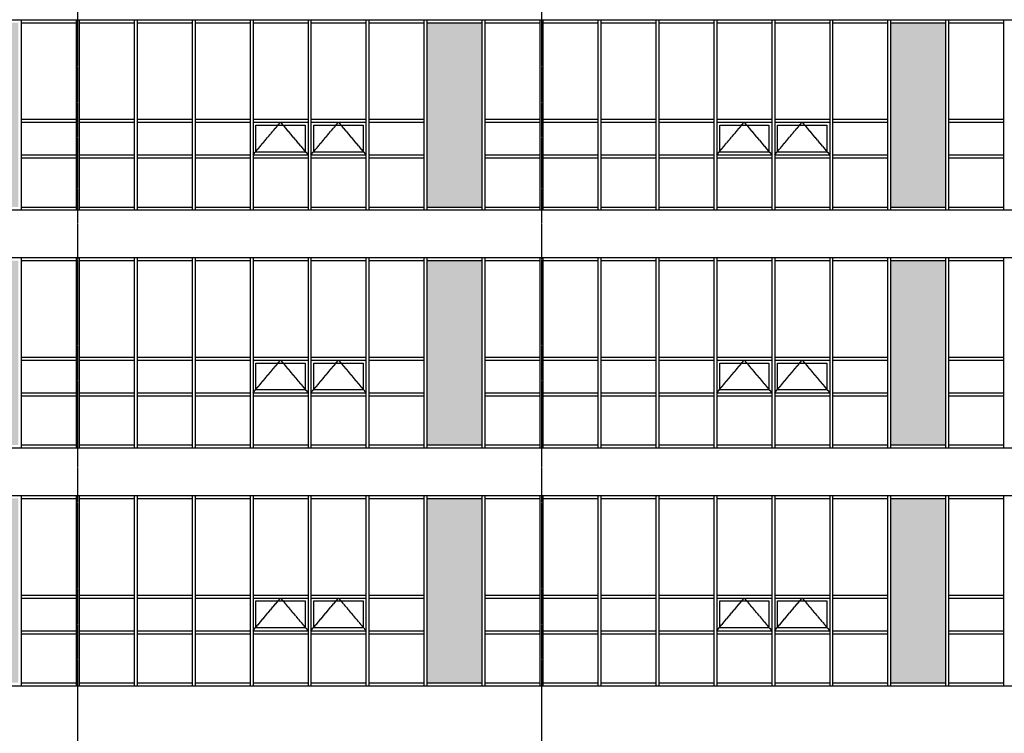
# Model space of a CAD drawing. Header units: millimetres. Extents: x 3445018 to 4174071, y -6064565 to -5122887.
# Tile 130 of 192: x 3694334 to 3710897, y -5329239 to -5317239. Entities that reach past the tile are written whole.
import ezdxf

# ---------------------------------------------------------------- set-up
doc = ezdxf.new("R2010")
doc.units = ezdxf.units.MM
doc.header["$MEASUREMENT"] = 0
doc.linetypes.add('CEN', pattern=[66, 60, -2, 2, -2])
for name, color, linetype in [('CEN', 13, 'CEN'), ('FI', 6, 'CONTINUOUS'), ('SO-252', 252, 'CONTINUOUS'), ('WIN1', 4, 'CONTINUOUS'), ('WIN2', 9, 'CONTINUOUS')]:
    doc.layers.add(name, color=color, linetype=linetype)

msp = doc.modelspace()

# ---------------------------------------------------------------- hatches: boundary and pattern name
at = {"layer": 'SO-252', "ltscale": 200}
h = msp.add_hatch(color=256, dxfattribs=at)
h.dxf.hatch_style = 1
h.paths.add_polyline_path([(3686509.092, -5317289.461), (3685484.092, -5317289.461), (3685484.092, -5320389.461), (3686509.092, -5320389.461)])
h.paths.add_polyline_path([(3694309.092, -5317289.461), (3693384.092, -5317289.461), (3693384.092, -5320389.461), (3694309.092, -5320389.461)])
h.paths.add_polyline_path([(3702109.092, -5317289.461), (3701184.092, -5317289.461), (3701184.092, -5320389.461), (3702109.092, -5320389.461)])
h.paths.add_polyline_path([(3709909.092, -5317289.461), (3708984.092, -5317289.461), (3708984.092, -5320389.461), (3709909.092, -5320389.461)])
h.paths.add_polyline_path([(3717709.092, -5317289.461), (3716784.092, -5317289.461), (3716784.092, -5320389.461), (3717709.092, -5320389.461)])
h = msp.add_hatch(color=256, dxfattribs=at)
h.dxf.hatch_style = 1
h.paths.add_polyline_path([(3686509.092, -5321289.461), (3685484.092, -5321289.461), (3685484.092, -5324389.461), (3686509.092, -5324389.461)])
h.paths.add_polyline_path([(3694309.092, -5321289.461), (3693384.092, -5321289.461), (3693384.092, -5324389.461), (3694309.092, -5324389.461)])
h.paths.add_polyline_path([(3702109.092, -5321289.461), (3701184.092, -5321289.461), (3701184.092, -5324389.461), (3702109.092, -5324389.461)])
h.paths.add_polyline_path([(3709909.092, -5321289.461), (3708984.092, -5321289.461), (3708984.092, -5324389.461), (3709909.092, -5324389.461)])
h.paths.add_polyline_path([(3717709.092, -5321289.461), (3716784.092, -5321289.461), (3716784.092, -5324389.461), (3717709.092, -5324389.461)])
h = msp.add_hatch(color=256, dxfattribs=at)
h.dxf.hatch_style = 1
h.paths.add_polyline_path([(3686509.092, -5325289.461), (3685484.092, -5325289.461), (3685484.092, -5328389.461), (3686509.092, -5328389.461)])
h.paths.add_polyline_path([(3694309.092, -5325289.461), (3693384.092, -5325289.461), (3693384.092, -5328389.461), (3694309.092, -5328389.461)])
h.paths.add_polyline_path([(3702109.092, -5325289.461), (3701184.092, -5325289.461), (3701184.092, -5328389.461), (3702109.092, -5328389.461)])
h.paths.add_polyline_path([(3709909.092, -5325289.461), (3708984.092, -5325289.461), (3708984.092, -5328389.461), (3709909.092, -5328389.461)])
h.paths.add_polyline_path([(3717709.092, -5325289.461), (3716784.092, -5325289.461), (3716784.092, -5328389.461), (3717709.092, -5328389.461)])

# ---------------------------------------------------------------- linework, layer by layer
at = {"layer": 'CEN'}
for p, q in [((3695309.092, -5293351.227), (3695309.092, -5349326.705)), ((3703109.092, -5293351.227), (3703109.092, -5349326.705)), ((3681101.324, -5320439.461), (3725809.092, -5320439.461)), ((3681101.324, -5324439.461), (3725809.092, -5324439.461)), ((3681101.324, -5328439.461), (3725809.092, -5328439.461))]:
    msp.add_line(p, q, dxfattribs=at)
for points in [[(3698259.092, -5319514.461), (3698721.592, -5318964.461), (3699184.092, -5319514.461)], [(3699234.092, -5319514.461), (3699696.592, -5318964.461), (3700159.092, -5319514.461)], [(3706059.092, -5319514.461), (3706521.592, -5318964.461), (3706984.092, -5319514.461)], [(3707034.092, -5319514.461), (3707496.592, -5318964.461), (3707959.092, -5319514.461)], [(3698259.092, -5323514.461), (3698721.592, -5322964.461), (3699184.092, -5323514.461)], [(3699234.092, -5323514.461), (3699696.592, -5322964.461), (3700159.092, -5323514.461)], [(3706059.092, -5323514.461), (3706521.592, -5322964.461), (3706984.092, -5323514.461)], [(3707034.092, -5323514.461), (3707496.592, -5322964.461), (3707959.092, -5323514.461)], [(3698259.092, -5327514.461), (3698721.592, -5326964.461), (3699184.092, -5327514.461)], [(3699234.092, -5327514.461), (3699696.592, -5326964.461), (3700159.092, -5327514.461)], [(3706059.092, -5327514.461), (3706521.592, -5326964.461), (3706984.092, -5327514.461)], [(3707034.092, -5327514.461), (3707496.592, -5326964.461), (3707959.092, -5327514.461)]]:
    msp.add_lwpolyline(points, dxfattribs=at)
at = {"layer": 'FI', "ltscale": 200}
for p, q in [((3685334.092, -5320439.461), (3720884.092, -5320439.461)), ((3685334.092, -5321239.461), (3720884.092, -5321239.461)), ((3685334.092, -5324439.461), (3720884.092, -5324439.461)), ((3685334.092, -5325239.461), (3720884.092, -5325239.461)), ((3685334.092, -5328439.461), (3720884.092, -5328439.461))]:
    msp.add_line(p, q, dxfattribs=at)
at = {"layer": 'WIN1', "ltscale": 200}
for p, q in [((3685434.092, -5317239.461), (3720784.092, -5317239.461)), ((3694359.092, -5317239.461), (3694359.092, -5320439.461)), ((3694359.092, -5317289.461), (3695284.092, -5317289.461)), ((3695284.092, -5317239.461), (3695284.092, -5320439.461)), ((3695334.092, -5317239.461), (3695334.092, -5320439.461)), ((3695334.092, -5317289.461), (3696259.092, -5317289.461)), ((3696259.092, -5317239.461), (3696259.092, -5320439.461)), ((3696309.092, -5317239.461), (3696309.092, -5320439.461)), ((3696309.092, -5317289.461), (3697234.092, -5317289.461)), ((3697234.092, -5317239.461), (3697234.092, -5320439.461)), ((3697284.092, -5317239.461), (3697284.092, -5320439.461)), ((3697284.092, -5317289.461), (3698209.092, -5317289.461)), ((3698209.092, -5317239.461), (3698209.092, -5320439.461)), ((3698259.092, -5317239.461), (3698259.092, -5320439.461)), ((3698259.092, -5317289.461), (3699184.092, -5317289.461)), ((3699184.092, -5317239.461), (3699184.092, -5320439.461)), ((3699234.092, -5317239.461), (3699234.092, -5320439.461)), ((3699234.092, -5317289.461), (3700159.092, -5317289.461)), ((3700159.092, -5317239.461), (3700159.092, -5320439.461)), ((3700209.092, -5317239.461), (3700209.092, -5320439.461)), ((3700209.092, -5317289.461), (3701134.092, -5317289.461)), ((3701134.092, -5317239.461), (3701134.092, -5320439.461)), ((3701184.092, -5317239.461), (3701184.092, -5320439.461)), ((3701184.092, -5317289.461), (3702109.092, -5317289.461)), ((3702109.092, -5317239.461), (3702109.092, -5320439.461)), ((3702159.092, -5317239.461), (3702159.092, -5320439.461)), ((3702159.092, -5317289.461), (3703084.092, -5317289.461)), ((3703084.092, -5317239.461), (3703084.092, -5320439.461)), ((3703134.092, -5317239.461), (3703134.092, -5320439.461)), ((3703134.092, -5317289.461), (3704059.092, -5317289.461)), ((3704059.092, -5317239.461), (3704059.092, -5320439.461)), ((3704109.092, -5317239.461), (3704109.092, -5320439.461)), ((3704109.092, -5317289.461), (3705034.092, -5317289.461)), ((3705034.092, -5317239.461), (3705034.092, -5320439.461)), ((3705084.092, -5317239.461), (3705084.092, -5320439.461)), ((3705084.092, -5317289.461), (3706009.092, -5317289.461)), ((3706009.092, -5317239.461), (3706009.092, -5320439.461)), ((3706059.092, -5317239.461), (3706059.092, -5320439.461)), ((3706059.092, -5317289.461), (3706984.092, -5317289.461)), ((3706984.092, -5317239.461), (3706984.092, -5320439.461)), ((3707034.092, -5317239.461), (3707034.092, -5320439.461)), ((3707034.092, -5317289.461), (3707959.092, -5317289.461)), ((3707959.092, -5317239.461), (3707959.092, -5320439.461)), ((3708009.092, -5317239.461), (3708009.092, -5320439.461)), ((3708009.092, -5317289.461), (3708934.092, -5317289.461)), ((3708934.092, -5317239.461), (3708934.092, -5320439.461)), ((3708984.092, -5317239.461), (3708984.092, -5320439.461)), ((3708984.092, -5317289.461), (3709909.092, -5317289.461)), ((3709909.092, -5317239.461), (3709909.092, -5320439.461)), ((3709959.092, -5317239.461), (3709959.092, -5320439.461)), ((3709959.092, -5317289.461), (3710884.092, -5317289.461)), ((3710884.092, -5317239.461), (3710884.092, -5320439.461)), ((3694359.092, -5318914.461), (3695284.092, -5318914.461)), ((3694359.092, -5318964.461), (3695284.092, -5318964.461)), ((3695334.092, -5318914.461), (3696259.092, -5318914.461)), ((3695334.092, -5318964.461), (3696259.092, -5318964.461)), ((3696309.092, -5318914.461), (3697234.092, -5318914.461)), ((3696309.092, -5318964.461), (3697234.092, -5318964.461)), ((3697284.092, -5318914.461), (3698209.092, -5318914.461)), ((3697284.092, -5318964.461), (3698209.092, -5318964.461)), ((3698259.092, -5318914.461), (3699184.092, -5318914.461)), ((3698259.092, -5318964.461), (3699184.092, -5318964.461)), ((3699234.092, -5318914.461), (3700159.092, -5318914.461)), ((3699234.092, -5318964.461), (3700159.092, -5318964.461)), ((3700209.092, -5318914.461), (3701134.092, -5318914.461)), ((3700209.092, -5318964.461), (3701134.092, -5318964.461)), ((3702159.092, -5318914.461), (3703084.092, -5318914.461)), ((3702159.092, -5318964.461), (3703084.092, -5318964.461)), ((3703134.092, -5318914.461), (3704059.092, -5318914.461)), ((3703134.092, -5318964.461), (3704059.092, -5318964.461)), ((3704109.092, -5318914.461), (3705034.092, -5318914.461)), ((3704109.092, -5318964.461), (3705034.092, -5318964.461)), ((3705084.092, -5318914.461), (3706009.092, -5318914.461)), ((3705084.092, -5318964.461), (3706009.092, -5318964.461)), ((3706059.092, -5318914.461), (3706984.092, -5318914.461)), ((3706059.092, -5318964.461), (3706984.092, -5318964.461)), ((3707034.092, -5318914.461), (3707959.092, -5318914.461)), ((3707034.092, -5318964.461), (3707959.092, -5318964.461)), ((3708009.092, -5318914.461), (3708934.092, -5318914.461)), ((3708009.092, -5318964.461), (3708934.092, -5318964.461)), ((3709959.092, -5318914.461), (3710884.092, -5318914.461)), ((3709959.092, -5318964.461), (3710884.092, -5318964.461)), ((3694359.092, -5319514.461), (3695284.092, -5319514.461)), ((3695334.092, -5319514.461), (3696259.092, -5319514.461)), ((3696309.092, -5319514.461), (3697234.092, -5319514.461)), ((3697284.092, -5319514.461), (3698209.092, -5319514.461)), ((3698259.092, -5319514.461), (3699184.092, -5319514.461)), ((3699234.092, -5319514.461), (3700159.092, -5319514.461)), ((3700209.092, -5319514.461), (3701134.092, -5319514.461)), ((3702159.092, -5319514.461), (3703084.092, -5319514.461)), ((3703134.092, -5319514.461), (3704059.092, -5319514.461)), ((3704109.092, -5319514.461), (3705034.092, -5319514.461)), ((3705084.092, -5319514.461), (3706009.092, -5319514.461)), ((3706059.092, -5319514.461), (3706984.092, -5319514.461)), ((3707034.092, -5319514.461), (3707959.092, -5319514.461)), ((3708009.092, -5319514.461), (3708934.092, -5319514.461)), ((3709959.092, -5319514.461), (3710884.092, -5319514.461)), ((3694359.092, -5319564.461), (3695284.092, -5319564.461)), ((3695334.092, -5319564.461), (3696259.092, -5319564.461)), ((3696309.092, -5319564.461), (3697234.092, -5319564.461)), ((3697284.092, -5319564.461), (3698209.092, -5319564.461)), ((3698259.092, -5319564.461), (3699184.092, -5319564.461)), ((3699234.092, -5319564.461), (3700159.092, -5319564.461)), ((3700209.092, -5319564.461), (3701134.092, -5319564.461)), ((3702159.092, -5319564.461), (3703084.092, -5319564.461)), ((3703134.092, -5319564.461), (3704059.092, -5319564.461)), ((3704109.092, -5319564.461), (3705034.092, -5319564.461)), ((3705084.092, -5319564.461), (3706009.092, -5319564.461)), ((3706059.092, -5319564.461), (3706984.092, -5319564.461)), ((3707034.092, -5319564.461), (3707959.092, -5319564.461)), ((3708009.092, -5319564.461), (3708934.092, -5319564.461)), ((3709959.092, -5319564.461), (3710884.092, -5319564.461)), ((3685434.092, -5320439.461), (3720784.092, -5320439.461)), ((3694359.092, -5320389.461), (3695284.092, -5320389.461)), ((3695334.092, -5320389.461), (3696259.092, -5320389.461)), ((3696309.092, -5320389.461), (3697234.092, -5320389.461)), ((3697284.092, -5320389.461), (3698209.092, -5320389.461)), ((3698259.092, -5320389.461), (3699184.092, -5320389.461)), ((3699234.092, -5320389.461), (3700159.092, -5320389.461)), ((3700209.092, -5320389.461), (3701134.092, -5320389.461)), ((3701184.092, -5320389.461), (3702109.092, -5320389.461)), ((3702159.092, -5320389.461), (3703084.092, -5320389.461)), ((3703134.092, -5320389.461), (3704059.092, -5320389.461)), ((3704109.092, -5320389.461), (3705034.092, -5320389.461)), ((3705084.092, -5320389.461), (3706009.092, -5320389.461)), ((3706059.092, -5320389.461), (3706984.092, -5320389.461)), ((3707034.092, -5320389.461), (3707959.092, -5320389.461)), ((3708009.092, -5320389.461), (3708934.092, -5320389.461)), ((3708984.092, -5320389.461), (3709909.092, -5320389.461)), ((3709959.092, -5320389.461), (3710884.092, -5320389.461)), ((3685434.092, -5321239.461), (3720784.092, -5321239.461)), ((3694359.092, -5321239.461), (3694359.092, -5324439.461)), ((3694359.092, -5321289.461), (3695284.092, -5321289.461)), ((3695284.092, -5321239.461), (3695284.092, -5324439.461)), ((3695334.092, -5321239.461), (3695334.092, -5324439.461)), ((3695334.092, -5321289.461), (3696259.092, -5321289.461)), ((3696259.092, -5321239.461), (3696259.092, -5324439.461)), ((3696309.092, -5321239.461), (3696309.092, -5324439.461)), ((3696309.092, -5321289.461), (3697234.092, -5321289.461)), ((3697234.092, -5321239.461), (3697234.092, -5324439.461)), ((3697284.092, -5321239.461), (3697284.092, -5324439.461)), ((3697284.092, -5321289.461), (3698209.092, -5321289.461)), ((3698209.092, -5321239.461), (3698209.092, -5324439.461)), ((3698259.092, -5321239.461), (3698259.092, -5324439.461)), ((3698259.092, -5321289.461), (3699184.092, -5321289.461)), ((3699184.092, -5321239.461), (3699184.092, -5324439.461)), ((3699234.092, -5321239.461), (3699234.092, -5324439.461)), ((3699234.092, -5321289.461), (3700159.092, -5321289.461)), ((3700159.092, -5321239.461), (3700159.092, -5324439.461)), ((3700209.092, -5321239.461), (3700209.092, -5324439.461)), ((3700209.092, -5321289.461), (3701134.092, -5321289.461)), ((3701134.092, -5321239.461), (3701134.092, -5324439.461)), ((3701184.092, -5321239.461), (3701184.092, -5324439.461)), ((3701184.092, -5321289.461), (3702109.092, -5321289.461)), ((3702109.092, -5321239.461), (3702109.092, -5324439.461)), ((3702159.092, -5321239.461), (3702159.092, -5324439.461)), ((3702159.092, -5321289.461), (3703084.092, -5321289.461)), ((3703084.092, -5321239.461), (3703084.092, -5324439.461)), ((3703134.092, -5321239.461), (3703134.092, -5324439.461)), ((3703134.092, -5321289.461), (3704059.092, -5321289.461)), ((3704059.092, -5321239.461), (3704059.092, -5324439.461)), ((3704109.092, -5321239.461), (3704109.092, -5324439.461)), ((3704109.092, -5321289.461), (3705034.092, -5321289.461)), ((3705034.092, -5321239.461), (3705034.092, -5324439.461)), ((3705084.092, -5321239.461), (3705084.092, -5324439.461)), ((3705084.092, -5321289.461), (3706009.092, -5321289.461)), ((3706009.092, -5321239.461), (3706009.092, -5324439.461)), ((3706059.092, -5321239.461), (3706059.092, -5324439.461)), ((3706059.092, -5321289.461), (3706984.092, -5321289.461)), ((3706984.092, -5321239.461), (3706984.092, -5324439.461)), ((3707034.092, -5321239.461), (3707034.092, -5324439.461)), ((3707034.092, -5321289.461), (3707959.092, -5321289.461)), ((3707959.092, -5321239.461), (3707959.092, -5324439.461)), ((3708009.092, -5321239.461), (3708009.092, -5324439.461)), ((3708009.092, -5321289.461), (3708934.092, -5321289.461)), ((3708934.092, -5321239.461), (3708934.092, -5324439.461)), ((3708984.092, -5321239.461), (3708984.092, -5324439.461)), ((3708984.092, -5321289.461), (3709909.092, -5321289.461)), ((3709909.092, -5321239.461), (3709909.092, -5324439.461)), ((3709959.092, -5321239.461), (3709959.092, -5324439.461)), ((3709959.092, -5321289.461), (3710884.092, -5321289.461)), ((3710884.092, -5321239.461), (3710884.092, -5324439.461)), ((3694359.092, -5322914.461), (3695284.092, -5322914.461)), ((3694359.092, -5322964.461), (3695284.092, -5322964.461)), ((3695334.092, -5322914.461), (3696259.092, -5322914.461)), ((3695334.092, -5322964.461), (3696259.092, -5322964.461)), ((3696309.092, -5322914.461), (3697234.092, -5322914.461)), ((3696309.092, -5322964.461), (3697234.092, -5322964.461)), ((3697284.092, -5322914.461), (3698209.092, -5322914.461)), ((3697284.092, -5322964.461), (3698209.092, -5322964.461)), ((3698259.092, -5322914.461), (3699184.092, -5322914.461)), ((3698259.092, -5322964.461), (3699184.092, -5322964.461)), ((3699234.092, -5322914.461), (3700159.092, -5322914.461)), ((3699234.092, -5322964.461), (3700159.092, -5322964.461)), ((3700209.092, -5322914.461), (3701134.092, -5322914.461)), ((3700209.092, -5322964.461), (3701134.092, -5322964.461)), ((3702159.092, -5322914.461), (3703084.092, -5322914.461)), ((3702159.092, -5322964.461), (3703084.092, -5322964.461)), ((3703134.092, -5322914.461), (3704059.092, -5322914.461)), ((3703134.092, -5322964.461), (3704059.092, -5322964.461)), ((3704109.092, -5322914.461), (3705034.092, -5322914.461)), ((3704109.092, -5322964.461), (3705034.092, -5322964.461)), ((3705084.092, -5322914.461), (3706009.092, -5322914.461)), ((3705084.092, -5322964.461), (3706009.092, -5322964.461)), ((3706059.092, -5322914.461), (3706984.092, -5322914.461)), ((3706059.092, -5322964.461), (3706984.092, -5322964.461)), ((3707034.092, -5322914.461), (3707959.092, -5322914.461)), ((3707034.092, -5322964.461), (3707959.092, -5322964.461)), ((3708009.092, -5322914.461), (3708934.092, -5322914.461)), ((3708009.092, -5322964.461), (3708934.092, -5322964.461)), ((3709959.092, -5322914.461), (3710884.092, -5322914.461)), ((3709959.092, -5322964.461), (3710884.092, -5322964.461)), ((3694359.092, -5323514.461), (3695284.092, -5323514.461)), ((3695334.092, -5323514.461), (3696259.092, -5323514.461)), ((3696309.092, -5323514.461), (3697234.092, -5323514.461)), ((3697284.092, -5323514.461), (3698209.092, -5323514.461)), ((3698259.092, -5323514.461), (3699184.092, -5323514.461)), ((3699234.092, -5323514.461), (3700159.092, -5323514.461)), ((3700209.092, -5323514.461), (3701134.092, -5323514.461)), ((3702159.092, -5323514.461), (3703084.092, -5323514.461)), ((3703134.092, -5323514.461), (3704059.092, -5323514.461)), ((3704109.092, -5323514.461), (3705034.092, -5323514.461)), ((3705084.092, -5323514.461), (3706009.092, -5323514.461)), ((3706059.092, -5323514.461), (3706984.092, -5323514.461)), ((3707034.092, -5323514.461), (3707959.092, -5323514.461)), ((3708009.092, -5323514.461), (3708934.092, -5323514.461)), ((3709959.092, -5323514.461), (3710884.092, -5323514.461)), ((3694359.092, -5323564.461), (3695284.092, -5323564.461)), ((3695334.092, -5323564.461), (3696259.092, -5323564.461)), ((3696309.092, -5323564.461), (3697234.092, -5323564.461)), ((3697284.092, -5323564.461), (3698209.092, -5323564.461)), ((3698259.092, -5323564.461), (3699184.092, -5323564.461)), ((3699234.092, -5323564.461), (3700159.092, -5323564.461)), ((3700209.092, -5323564.461), (3701134.092, -5323564.461)), ((3702159.092, -5323564.461), (3703084.092, -5323564.461)), ((3703134.092, -5323564.461), (3704059.092, -5323564.461)), ((3704109.092, -5323564.461), (3705034.092, -5323564.461)), ((3705084.092, -5323564.461), (3706009.092, -5323564.461)), ((3706059.092, -5323564.461), (3706984.092, -5323564.461)), ((3707034.092, -5323564.461), (3707959.092, -5323564.461)), ((3708009.092, -5323564.461), (3708934.092, -5323564.461)), ((3709959.092, -5323564.461), (3710884.092, -5323564.461)), ((3685434.092, -5324439.461), (3720784.092, -5324439.461)), ((3694359.092, -5324389.461), (3695284.092, -5324389.461)), ((3695334.092, -5324389.461), (3696259.092, -5324389.461)), ((3696309.092, -5324389.461), (3697234.092, -5324389.461)), ((3697284.092, -5324389.461), (3698209.092, -5324389.461)), ((3698259.092, -5324389.461), (3699184.092, -5324389.461)), ((3699234.092, -5324389.461), (3700159.092, -5324389.461)), ((3700209.092, -5324389.461), (3701134.092, -5324389.461)), ((3701184.092, -5324389.461), (3702109.092, -5324389.461)), ((3702159.092, -5324389.461), (3703084.092, -5324389.461)), ((3703134.092, -5324389.461), (3704059.092, -5324389.461)), ((3704109.092, -5324389.461), (3705034.092, -5324389.461)), ((3705084.092, -5324389.461), (3706009.092, -5324389.461)), ((3706059.092, -5324389.461), (3706984.092, -5324389.461)), ((3707034.092, -5324389.461), (3707959.092, -5324389.461)), ((3708009.092, -5324389.461), (3708934.092, -5324389.461)), ((3708984.092, -5324389.461), (3709909.092, -5324389.461)), ((3709959.092, -5324389.461), (3710884.092, -5324389.461)), ((3685434.092, -5325239.461), (3720784.092, -5325239.461)), ((3694359.092, -5325239.461), (3694359.092, -5328439.461)), ((3694359.092, -5325289.461), (3695284.092, -5325289.461)), ((3695284.092, -5325239.461), (3695284.092, -5328439.461)), ((3695334.092, -5325239.461), (3695334.092, -5328439.461)), ((3695334.092, -5325289.461), (3696259.092, -5325289.461)), ((3696259.092, -5325239.461), (3696259.092, -5328439.461)), ((3696309.092, -5325239.461), (3696309.092, -5328439.461)), ((3696309.092, -5325289.461), (3697234.092, -5325289.461)), ((3697234.092, -5325239.461), (3697234.092, -5328439.461)), ((3697284.092, -5325239.461), (3697284.092, -5328439.461)), ((3697284.092, -5325289.461), (3698209.092, -5325289.461)), ((3698209.092, -5325239.461), (3698209.092, -5328439.461)), ((3698259.092, -5325239.461), (3698259.092, -5328439.461)), ((3698259.092, -5325289.461), (3699184.092, -5325289.461)), ((3699184.092, -5325239.461), (3699184.092, -5328439.461)), ((3699234.092, -5325239.461), (3699234.092, -5328439.461)), ((3699234.092, -5325289.461), (3700159.092, -5325289.461)), ((3700159.092, -5325239.461), (3700159.092, -5328439.461)), ((3700209.092, -5325239.461), (3700209.092, -5328439.461)), ((3700209.092, -5325289.461), (3701134.092, -5325289.461)), ((3701134.092, -5325239.461), (3701134.092, -5328439.461)), ((3701184.092, -5325239.461), (3701184.092, -5328439.461)), ((3701184.092, -5325289.461), (3702109.092, -5325289.461)), ((3702109.092, -5325239.461), (3702109.092, -5328439.461)), ((3702159.092, -5325239.461), (3702159.092, -5328439.461)), ((3702159.092, -5325289.461), (3703084.092, -5325289.461)), ((3703084.092, -5325239.461), (3703084.092, -5328439.461)), ((3703134.092, -5325239.461), (3703134.092, -5328439.461)), ((3703134.092, -5325289.461), (3704059.092, -5325289.461)), ((3704059.092, -5325239.461), (3704059.092, -5328439.461)), ((3704109.092, -5325239.461), (3704109.092, -5328439.461)), ((3704109.092, -5325289.461), (3705034.092, -5325289.461)), ((3705034.092, -5325239.461), (3705034.092, -5328439.461)), ((3705084.092, -5325239.461), (3705084.092, -5328439.461)), ((3705084.092, -5325289.461), (3706009.092, -5325289.461)), ((3706009.092, -5325239.461), (3706009.092, -5328439.461)), ((3706059.092, -5325239.461), (3706059.092, -5328439.461)), ((3706059.092, -5325289.461), (3706984.092, -5325289.461)), ((3706984.092, -5325239.461), (3706984.092, -5328439.461)), ((3707034.092, -5325239.461), (3707034.092, -5328439.461)), ((3707034.092, -5325289.461), (3707959.092, -5325289.461)), ((3707959.092, -5325239.461), (3707959.092, -5328439.461)), ((3708009.092, -5325239.461), (3708009.092, -5328439.461)), ((3708009.092, -5325289.461), (3708934.092, -5325289.461)), ((3708934.092, -5325239.461), (3708934.092, -5328439.461)), ((3708984.092, -5325239.461), (3708984.092, -5328439.461)), ((3708984.092, -5325289.461), (3709909.092, -5325289.461)), ((3709909.092, -5325239.461), (3709909.092, -5328439.461)), ((3709959.092, -5325239.461), (3709959.092, -5328439.461)), ((3709959.092, -5325289.461), (3710884.092, -5325289.461)), ((3710884.092, -5325239.461), (3710884.092, -5328439.461)), ((3694359.092, -5326914.461), (3695284.092, -5326914.461)), ((3694359.092, -5326964.461), (3695284.092, -5326964.461)), ((3695334.092, -5326914.461), (3696259.092, -5326914.461)), ((3695334.092, -5326964.461), (3696259.092, -5326964.461)), ((3696309.092, -5326914.461), (3697234.092, -5326914.461)), ((3696309.092, -5326964.461), (3697234.092, -5326964.461)), ((3697284.092, -5326914.461), (3698209.092, -5326914.461)), ((3697284.092, -5326964.461), (3698209.092, -5326964.461)), ((3698259.092, -5326914.461), (3699184.092, -5326914.461)), ((3698259.092, -5326964.461), (3699184.092, -5326964.461)), ((3699234.092, -5326914.461), (3700159.092, -5326914.461)), ((3699234.092, -5326964.461), (3700159.092, -5326964.461)), ((3700209.092, -5326914.461), (3701134.092, -5326914.461)), ((3700209.092, -5326964.461), (3701134.092, -5326964.461)), ((3702159.092, -5326914.461), (3703084.092, -5326914.461)), ((3702159.092, -5326964.461), (3703084.092, -5326964.461)), ((3703134.092, -5326914.461), (3704059.092, -5326914.461)), ((3703134.092, -5326964.461), (3704059.092, -5326964.461)), ((3704109.092, -5326914.461), (3705034.092, -5326914.461)), ((3704109.092, -5326964.461), (3705034.092, -5326964.461)), ((3705084.092, -5326914.461), (3706009.092, -5326914.461)), ((3705084.092, -5326964.461), (3706009.092, -5326964.461)), ((3706059.092, -5326914.461), (3706984.092, -5326914.461)), ((3706059.092, -5326964.461), (3706984.092, -5326964.461)), ((3707034.092, -5326914.461), (3707959.092, -5326914.461)), ((3707034.092, -5326964.461), (3707959.092, -5326964.461)), ((3708009.092, -5326914.461), (3708934.092, -5326914.461)), ((3708009.092, -5326964.461), (3708934.092, -5326964.461)), ((3709959.092, -5326914.461), (3710884.092, -5326914.461)), ((3709959.092, -5326964.461), (3710884.092, -5326964.461)), ((3694359.092, -5327514.461), (3695284.092, -5327514.461)), ((3694359.092, -5327564.461), (3695284.092, -5327564.461)), ((3695334.092, -5327514.461), (3696259.092, -5327514.461)), ((3695334.092, -5327564.461), (3696259.092, -5327564.461)), ((3696309.092, -5327514.461), (3697234.092, -5327514.461)), ((3696309.092, -5327564.461), (3697234.092, -5327564.461)), ((3697284.092, -5327514.461), (3698209.092, -5327514.461)), ((3697284.092, -5327564.461), (3698209.092, -5327564.461)), ((3698259.092, -5327514.461), (3699184.092, -5327514.461)), ((3698259.092, -5327564.461), (3699184.092, -5327564.461)), ((3699234.092, -5327514.461), (3700159.092, -5327514.461)), ((3699234.092, -5327564.461), (3700159.092, -5327564.461)), ((3700209.092, -5327514.461), (3701134.092, -5327514.461)), ((3700209.092, -5327564.461), (3701134.092, -5327564.461)), ((3702159.092, -5327514.461), (3703084.092, -5327514.461)), ((3702159.092, -5327564.461), (3703084.092, -5327564.461)), ((3703134.092, -5327514.461), (3704059.092, -5327514.461)), ((3703134.092, -5327564.461), (3704059.092, -5327564.461)), ((3704109.092, -5327514.461), (3705034.092, -5327514.461)), ((3704109.092, -5327564.461), (3705034.092, -5327564.461)), ((3705084.092, -5327514.461), (3706009.092, -5327514.461)), ((3705084.092, -5327564.461), (3706009.092, -5327564.461)), ((3706059.092, -5327514.461), (3706984.092, -5327514.461)), ((3706059.092, -5327564.461), (3706984.092, -5327564.461)), ((3707034.092, -5327514.461), (3707959.092, -5327514.461)), ((3707034.092, -5327564.461), (3707959.092, -5327564.461)), ((3708009.092, -5327514.461), (3708934.092, -5327514.461)), ((3708009.092, -5327564.461), (3708934.092, -5327564.461)), ((3709959.092, -5327514.461), (3710884.092, -5327514.461)), ((3709959.092, -5327564.461), (3710884.092, -5327564.461)), ((3685434.092, -5328439.461), (3720784.092, -5328439.461)), ((3694359.092, -5328389.461), (3695284.092, -5328389.461)), ((3695334.092, -5328389.461), (3696259.092, -5328389.461)), ((3696309.092, -5328389.461), (3697234.092, -5328389.461)), ((3697284.092, -5328389.461), (3698209.092, -5328389.461)), ((3698259.092, -5328389.461), (3699184.092, -5328389.461)), ((3699234.092, -5328389.461), (3700159.092, -5328389.461)), ((3700209.092, -5328389.461), (3701134.092, -5328389.461)), ((3701184.092, -5328389.461), (3702109.092, -5328389.461)), ((3702159.092, -5328389.461), (3703084.092, -5328389.461)), ((3703134.092, -5328389.461), (3704059.092, -5328389.461)), ((3704109.092, -5328389.461), (3705034.092, -5328389.461)), ((3705084.092, -5328389.461), (3706009.092, -5328389.461)), ((3706059.092, -5328389.461), (3706984.092, -5328389.461)), ((3707034.092, -5328389.461), (3707959.092, -5328389.461)), ((3708009.092, -5328389.461), (3708934.092, -5328389.461)), ((3708984.092, -5328389.461), (3709909.092, -5328389.461)), ((3709959.092, -5328389.461), (3710884.092, -5328389.461))]:
    msp.add_line(p, q, dxfattribs=at)
at = {"layer": 'WIN2', "ltscale": 200}
for points in [[(3698309.092, -5319014.461), (3699134.092, -5319014.461), (3699134.092, -5319464.461), (3698309.092, -5319464.461)], [(3699284.092, -5319014.461), (3700109.092, -5319014.461), (3700109.092, -5319464.461), (3699284.092, -5319464.461)], [(3706109.092, -5319014.461), (3706934.092, -5319014.461), (3706934.092, -5319464.461), (3706109.092, -5319464.461)], [(3707084.092, -5319014.461), (3707909.092, -5319014.461), (3707909.092, -5319464.461), (3707084.092, -5319464.461)], [(3698309.092, -5323014.461), (3699134.092, -5323014.461), (3699134.092, -5323464.461), (3698309.092, -5323464.461)], [(3699284.092, -5323014.461), (3700109.092, -5323014.461), (3700109.092, -5323464.461), (3699284.092, -5323464.461)], [(3706109.092, -5323014.461), (3706934.092, -5323014.461), (3706934.092, -5323464.461), (3706109.092, -5323464.461)], [(3707084.092, -5323014.461), (3707909.092, -5323014.461), (3707909.092, -5323464.461), (3707084.092, -5323464.461)], [(3698309.092, -5327014.461), (3699134.092, -5327014.461), (3699134.092, -5327464.461), (3698309.092, -5327464.461)], [(3699284.092, -5327014.461), (3700109.092, -5327014.461), (3700109.092, -5327464.461), (3699284.092, -5327464.461)], [(3706109.092, -5327014.461), (3706934.092, -5327014.461), (3706934.092, -5327464.461), (3706109.092, -5327464.461)], [(3707084.092, -5327014.461), (3707909.092, -5327014.461), (3707909.092, -5327464.461), (3707084.092, -5327464.461)]]:
    msp.add_lwpolyline(points, close=True, dxfattribs=at)

doc.saveas('drawing.dxf')
